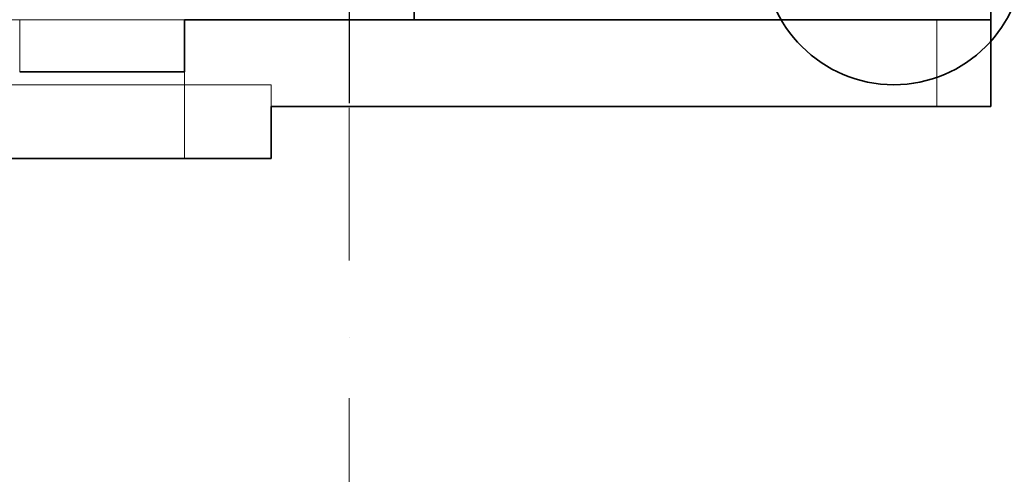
# Model space of a CAD drawing. Header units: millimetres. Extents: x -34676 to 172266, y 39940 to 476087.
# Tile 121 of 256: x 49298 to 51571, y 275794 to 276843. Entities that reach past the tile are written whole.
import ezdxf

# ---------------------------------------------------------------- set-up
doc = ezdxf.new("R2010")
doc.units = ezdxf.units.MM
doc.header["$MEASUREMENT"] = 0
doc.linetypes.add('Kropki i Kreski', pattern=[6.702778, 3.527778, -1.763889, 0, -1.411111])
for name, color, linetype in [('#podkład', 252, 'Continuous'), ('- A - ocieplenie', 7, 'Continuous'), ('- ZT- opisy', 7, 'Continuous'), ('Konstrukcja - Siatka mod', 7, 'Continuous'), ('Konstrukcja - Ściany zewnętrzne', 7, 'Continuous')]:
    doc.layers.add(name, color=color, linetype=linetype)

# ---------------------------------------------------------------- blocks, each defined once
blk = doc.blocks.new('UHYGFFFF')
at = {"layer": '- A - ocieplenie', "color": 252, "linetype": 'Continuous', "lineweight": 35, "ltscale": 100}
for p, q in [((51148.3, 382982.6), (49287.6, 382982.6)), ((51148.3, 382782.6), (51148.3, 382982.6)), ((49487.6, 382782.6), (51148.3, 382782.6)), ((49487.6, 382662.6), (49487.6, 382782.6)), ((49487.6, 382662.6), (49287.6, 382662.6))]:
    blk.add_line(p, q, dxfattribs=at)
at = {"layer": '- A - ocieplenie', "color": 252, "linetype": 'Continuous', "lineweight": 20, "ltscale": 100}
for p, q in [((51024.2, 382982.6), (49287.6, 382982.6)), ((51024.2, 382782.6), (51024.2, 382982.6)), ((49287.6, 382832.6), (49487.6, 382832.6)), ((49487.6, 382832.6), (49487.6, 382782.6)), ((49487.6, 382782.6), (51024.2, 382782.6))]:
    blk.add_line(p, q, dxfattribs=at)
at = {"layer": '- A - ocieplenie', "color": 252, "linetype": 'Continuous', "lineweight": 20, "ltscale": 100, "flags": 128}
for points in [[(49287.6, 382982.6), (49287.6, 382862.6)], [(49287.6, 382862.6), (48907.6, 382862.6)], [(49287.6, 382832.6), (49287.6, 382662.6)], [(48857.6, 382662.6), (49287.6, 382662.6)]]:
    blk.add_lwpolyline(points, dxfattribs=at)
at = {"layer": '- A - ocieplenie', "color": 252, "linetype": 'Continuous', "lineweight": 35, "ltscale": 100, "flags": 128}
for points in [[(49287.6, 382982.6), (49287.6, 382862.6)], [(49287.6, 382862.6), (48907.6, 382862.6)], [(48867.6, 382662.6), (49287.6, 382662.6)]]:
    blk.add_lwpolyline(points, dxfattribs=at)
at = {"layer": 'Konstrukcja - Siatka mod', "color": 252, "linetype": 'Kropki i Kreski', "lineweight": 13, "ltscale": 100}
blk.add_line((49667.6, 398868.6), (49667.6, 381903.8), dxfattribs=at)
at = {"layer": 'Konstrukcja - Siatka mod', "color": 252, "linetype": 'Continuous', "lineweight": 35, "ltscale": 100}
blk.add_circle((50924.6, 383132.6), 300, dxfattribs=at)
at = {"layer": 'Konstrukcja - Ściany zewnętrzne', "color": 252, "linetype": 'Continuous', "lineweight": 35, "ltscale": 100}
for p, q in [((49817.6, 382982.6), (49817.6, 396062.6)), ((49817.6, 383282.6), (49817.6, 382982.6)), ((51148.3, 382982.6), (51148.3, 383282.6)), ((49817.6, 382982.6), (49317.6, 382982.6)), ((49817.6, 382982.6), (51148.3, 382982.6))]:
    blk.add_line(p, q, dxfattribs=at)
at = {"layer": 'Konstrukcja - Ściany zewnętrzne', "color": 252, "linetype": 'Continuous', "lineweight": 13, "ltscale": 100, "flags": 128}
blk.add_lwpolyline([(49287.6, 382982.6), (49287.6, 382832.6), (37597.6, 382832.6), (37597.6, 382982.6)], close=True, dxfattribs=at)
blk.add_lwpolyline([(49287.6, 382982.6), (49287.6, 382832.6), (37597.6, 382832.6), (37597.6, 382982.6)], close=True, dxfattribs=at)
blk.add_lwpolyline([(48907.6, 382982.6), (48907.6, 382862.6), (49287.6, 382862.6), (49287.6, 382982.6)], dxfattribs=at)
at = {"layer": 'Konstrukcja - Ściany zewnętrzne', "color": 252, "linetype": 'Continuous', "lineweight": 35, "ltscale": 100, "flags": 128}
blk.add_lwpolyline([(49287.6, 382982.6), (49317.6, 382982.6)], dxfattribs=at)

msp = doc.modelspace()

# ---------------------------------------------------------------- linework, layer by layer
at = {"layer": '- ZT- opisy', "color": 7}
msp.add_line((50058.5, 277300.3), (50058.5, 276650.2), dxfattribs=at)

# ---------------------------------------------------------------- block references
at = {"layer": '#podkład'}
msp.add_blockref('UHYGFFFF', (390.9, -106139.9), dxfattribs=at)

doc.saveas('drawing.dxf')
